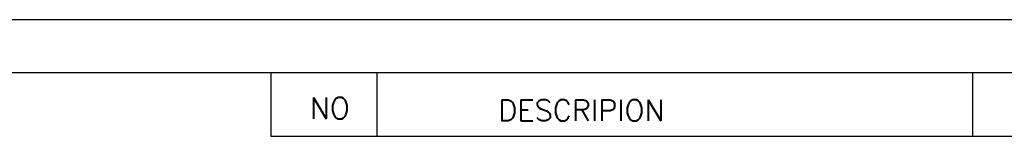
# Model space of a CAD drawing. Extents: x 10 to 307, y 10 to 220.
# Tile 4 of 5: x 121 to 214, y 209 to 220. Entities that reach past the tile are written whole.
import ezdxf

# ---------------------------------------------------------------- set-up
doc = ezdxf.new("R2010")
doc.units = 0
doc.header["$LTSCALE"] = 0.5
doc.header["$MEASUREMENT"] = 0
doc.layers.get('0').update_dxf_attribs({"linetype": 'CONTINUOUS'})
doc.styles.get("Standard").update_dxf_attribs({"font": 'romans.shx', "bigfont": 'whgtxt.shx'})

msp = doc.modelspace()

# ---------------------------------------------------------------- linework, layer by layer
for p, q in [((307, 220), (10, 220)), ((302, 215), (15, 215)), ((145.0907, 215), (145.0907, 209)), ((155.0907, 215), (155.0907, 209)), ((211.2097, 215), (211.2097, 209)), ((145.0907, 209), (302, 209))]:
    msp.add_line(p, q)

# ---------------------------------------------------------------- texts
for s, p in [('NO', (148.7839, 210.6585)), ('DESCRIPION', (166.5267, 210.4522))]:
    msp.add_text(s, height=2).set_placement(p)

doc.saveas('drawing.dxf')
